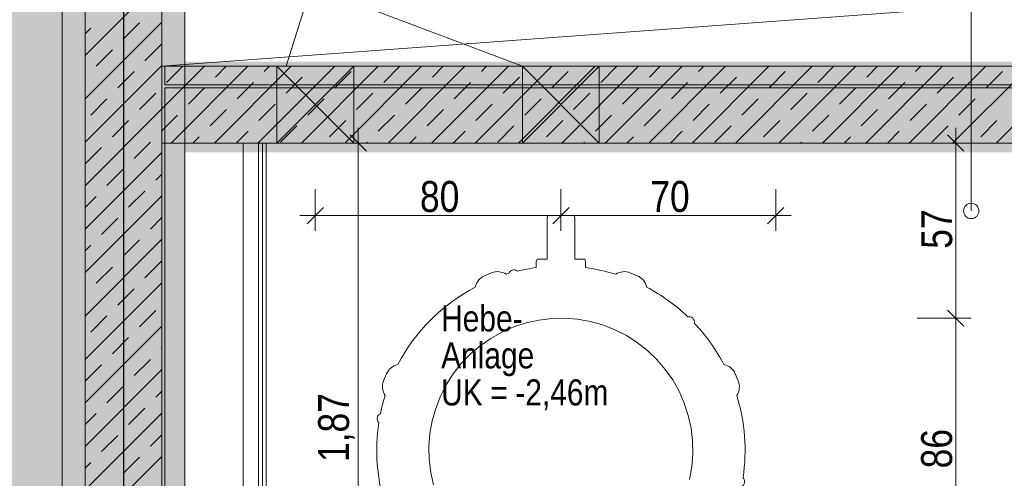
# Model space of a CAD drawing. Extents: x -620 to 300, y 62 to 1162.
# Tile 76 of 256: x -462 to -398, y 939 to 969. Entities that reach past the tile are written whole.
import ezdxf
from ezdxf.lldxf.tags import DXFTag

# ---------------------------------------------------------------- set-up
doc = ezdxf.new("R2010")
doc.units = 0
doc.layers.get('0').update_dxf_attribs({"lineweight": 13})
for name, color, linetype, lineweight, true_color in [('00 -Bauelemente -Dämmung innen', 7, 'Continuous', 9, 0xff7fe6), ('00 -Bauelemente -Gipskarton', 7, 'Continuous', 9, 0xff7fe6), ('30 -34 Innenwände- 1 tragend', 7, 'Continuous', 13, 0xdd0806), ('30 -34 Innenwände- 11 Durchbruch', 4, 'Continuous', 9, 0x00ffff), ('30 -34 Innenwände- 2 nichttragend', 7, 'Continuous', 18, 0xff7fe6), ('30 -35 Decken- 1 Konstruktion-Träger- Stahlbeton', 7, 'Continuous', 13, 0x33aa00), ('30 -35 Decken- 2.1 Treppen Innen 2D', 7, 'Continuous', 9, 0x599559), ('40 -41 Abwasser_Wasser_Gas- 1 Abwasser + sanitäre Anlagen', 7, 'Continuous', 9, 0xff6633), ('70 -72 Beschriftung- 1 Beschriftung allgemein', 7, 'Continuous', 9, 0xff6633), ('70 -75 Raumstempel-2 Verweislinie', 7, 'Continuous', 9, 0xff6600), ('70 -76 Bemaßung- 2 Allgemein', 9, 'Continuous', 5, 0x808080), ('E_Leerrohr_Detailnummer', 1, 'Continuous', 25, 0xff0000), ('iwb_Layout BA_Markierung', 7, 'Continuous', 9, 0xbadcdc), ('iwb_Schraffur_BW', 7, 'Continuous', 13, 0x7400e8), ('iwb_Schraffur_F90_feuerbestaendig', 1, 'Continuous', 13, 0xff0000), ('iwb_Schraffur_Unterzug', 7, 'Continuous', 5, 0xffffcc), ('iwb_Sichtbeton', 2, 'Continuous', 50, 0xffff00), ('iwb_Sichtbeton-Shading', 2, 'Continuous', 50, 0xffff00)]:
    doc.layers.add(name, color=color, linetype=linetype, lineweight=lineweight, true_color=true_color)
doc.layers.add('70 -71 Achsen- 1 Gebäudeachsen', color=7, linetype='STRICHPUNKT2-A06G94XR8I', lineweight=18)
doc.layers.add('Keine', color=7, linetype='Continuous', lineweight=9)
doc.styles.get("Standard").update_dxf_attribs({"font": 'ARIALN.TTF'})
tags = doc.linetypes.add('fein_strichliert-A06G94XS8I', pattern=[4, 1, -2, 1]).pattern_tags.tags
tags[8:9] = [DXFTag(74, 4), DXFTag(75, 0), DXFTag(340, '0'), DXFTag(46, 0.0), DXFTag(50, 0.0), DXFTag(44, 0.0), DXFTag(45, 0.0)]
tags[6:7] = [DXFTag(74, 4), DXFTag(75, 0), DXFTag(340, '0'), DXFTag(46, 0.0), DXFTag(50, 0.0), DXFTag(44, 0.0), DXFTag(45, 0.0)]
tags[4:5] = [DXFTag(74, 4), DXFTag(75, 0), DXFTag(340, '0'), DXFTag(46, 0.0), DXFTag(50, 0.0), DXFTag(44, 0.0), DXFTag(45, 0.0)]
tags = doc.linetypes.add('STRICHPUNKT2-A06G94XR8I', pattern=[12.7, 6.35, -3.175, 0, -3.175]).pattern_tags.tags
tags[10:11] = [DXFTag(74, 4), DXFTag(75, 0), DXFTag(340, '0'), DXFTag(46, 0.0), DXFTag(50, 0.0), DXFTag(44, 0.0), DXFTag(45, 0.0)]
tags[8:9] = [DXFTag(74, 4), DXFTag(75, 0), DXFTag(340, '0'), DXFTag(46, 0.0), DXFTag(50, 0.0), DXFTag(44, 0.0), DXFTag(45, 0.0)]
tags[6:7] = [DXFTag(74, 4), DXFTag(75, 0), DXFTag(340, '0'), DXFTag(46, 0.0), DXFTag(50, 0.0), DXFTag(44, 0.0), DXFTag(45, 0.0)]
tags[4:5] = [DXFTag(74, 4), DXFTag(75, 0), DXFTag(340, '0'), DXFTag(46, 0.0), DXFTag(50, 0.0), DXFTag(44, 0.0), DXFTag(45, 0.0)]

# ---------------------------------------------------------------- blocks, each defined once
blk = doc.blocks.new('Shading-A06G94VT8I', base_point=(-44.915, 989.453))
at = {"layer": 'iwb_Sichtbeton-Shading', "color": 51, "true_color": 0xffff7f}
for points in [[(-458.379, 995.453), (-457.779, 995.453), (-458.379, 838.453), (-457.779, 838.453)], [(-452.779, 838.453), (-453.379, 838.453), (-452.779, 995.453), (-453.379, 995.453)], [(-453.079, 965.303), (-453.079, 965.903), (-266.679, 965.303), (-266.679, 965.903)], [(-453.079, 960.003), (-453.079, 960.603), (-266.679, 960.003), (-266.679, 960.603)]]:
    blk.add_solid(points, dxfattribs=at)
blk = doc.blocks.new('Polygon-A06G94XJ8I')
at = {"color": 0, "linetype": 'ByBlock', "lineweight": -2, "ltscale": 0.13}
blk.add_solid([(-458.92, 86.609), (-538.631, 86.396), (-458.753, 1083.814), (-538.631, 1083.814)], dxfattribs=at)
blk = doc.blocks.new('Referenz-A06G94XT8I')
at = {"layer": '00 -Bauelemente -Dämmung innen', "color": 0, "linetype": 'Continuous', "lineweight": -2, "ltscale": 0.13}
for p, q in [((-447.78, 892.603), (-447.78, 960.603)), ((-446.78, 923.203), (-446.78, 960.603))]:
    blk.add_line(p, q, dxfattribs=at)
at = {"layer": '00 -Bauelemente -Gipskarton', "color": 0, "linetype": 'Continuous', "lineweight": -2, "ltscale": 0.13}
for p, q in [((-446.78, 923.203), (-446.78, 960.603)), ((-446.53, 923.203), (-446.53, 960.603)), ((-446.28, 923.203), (-446.28, 960.603))]:
    blk.add_line(p, q, dxfattribs=at)
at = {"layer": '30 -34 Innenwände- 1 tragend', "color": 0, "lineweight": -2}
for p, q in [((-458.08, 995.453), (-458.08, 838.453)), ((-453.08, 995.453), (-453.08, 838.453)), ((-458.08, 966.311), (-453.08, 971.311)), ((-458.08, 966.311), (-453.08, 971.311)), ((-458.08, 963.483), (-453.08, 968.483)), ((-458.08, 963.483), (-453.08, 968.483)), ((-458.08, 967.725), (-457.716, 968.089)), ((-458.08, 967.725), (-457.716, 968.089)), ((-455.594, 967.382), (-454.534, 968.443)), ((-455.594, 967.382), (-454.534, 968.443)), ((-454.18, 965.968), (-453.119, 967.028)), ((-454.18, 965.968), (-453.119, 967.028)), ((-457.362, 965.614), (-456.301, 966.675)), ((-457.362, 965.614), (-456.301, 966.675)), ((-458.08, 960.654), (-453.08, 965.654)), ((-458.08, 960.654), (-453.08, 965.654)), ((-266.68, 965.603), (-453.08, 965.603)), ((-453.08, 962.826), (-450.302, 965.603)), ((-453.08, 962.826), (-450.302, 965.603)), ((-452.766, 964.554), (-451.716, 965.603)), ((-452.766, 964.554), (-451.716, 965.603)), ((-452.474, 960.603), (-447.474, 965.603)), ((-452.474, 960.603), (-447.474, 965.603)), ((-449.645, 960.603), (-444.645, 965.603)), ((-449.645, 960.603), (-444.645, 965.603)), ((-449.584, 964.907), (-448.888, 965.603)), ((-449.584, 964.907), (-448.888, 965.603)), ((-446.817, 960.603), (-441.817, 965.603)), ((-446.817, 960.603), (-441.817, 965.603)), ((-446.402, 965.261), (-446.059, 965.603)), ((-446.402, 965.261), (-446.059, 965.603)), ((-443.988, 960.603), (-438.988, 965.603)), ((-443.988, 960.603), (-438.988, 965.603)), ((-441.16, 960.603), (-436.16, 965.603)), ((-441.16, 960.603), (-436.16, 965.603)), ((-438.624, 964.554), (-437.574, 965.603)), ((-438.624, 964.554), (-437.574, 965.603)), ((-438.331, 960.603), (-433.331, 965.603)), ((-438.331, 960.603), (-433.331, 965.603)), ((-435.503, 960.603), (-430.503, 965.603)), ((-435.503, 960.603), (-430.503, 965.603)), ((-435.442, 964.907), (-434.746, 965.603)), ((-435.442, 964.907), (-434.746, 965.603)), ((-432.675, 960.603), (-427.675, 965.603)), ((-432.675, 960.603), (-427.675, 965.603)), ((-432.26, 965.261), (-431.917, 965.603)), ((-432.26, 965.261), (-431.917, 965.603)), ((-429.846, 960.603), (-424.846, 965.603)), ((-429.846, 960.603), (-424.846, 965.603)), ((-427.018, 960.603), (-422.018, 965.603)), ((-427.018, 960.603), (-422.018, 965.603)), ((-424.482, 964.554), (-423.432, 965.603)), ((-424.482, 964.554), (-423.432, 965.603)), ((-424.189, 960.603), (-419.189, 965.603)), ((-424.189, 960.603), (-419.189, 965.603)), ((-421.361, 960.603), (-416.361, 965.603)), ((-421.361, 960.603), (-416.361, 965.603)), ((-421.3, 964.907), (-420.603, 965.603)), ((-421.3, 964.907), (-420.603, 965.603)), ((-418.532, 960.603), (-413.532, 965.603)), ((-418.532, 960.603), (-413.532, 965.603)), ((-418.118, 965.261), (-417.775, 965.603)), ((-418.118, 965.261), (-417.775, 965.603)), ((-415.704, 960.603), (-410.704, 965.603)), ((-415.704, 960.603), (-410.704, 965.603)), ((-412.876, 960.603), (-407.876, 965.603)), ((-412.876, 960.603), (-407.876, 965.603)), ((-410.339, 964.554), (-409.29, 965.603)), ((-410.339, 964.554), (-409.29, 965.603)), ((-410.047, 960.603), (-405.047, 965.603)), ((-410.047, 960.603), (-405.047, 965.603)), ((-407.219, 960.603), (-402.219, 965.603)), ((-407.219, 960.603), (-402.219, 965.603)), ((-407.158, 964.907), (-406.461, 965.603)), ((-407.158, 964.907), (-406.461, 965.603)), ((-404.39, 960.603), (-399.39, 965.603)), ((-404.39, 960.603), (-399.39, 965.603)), ((-403.976, 965.261), (-403.633, 965.603)), ((-403.976, 965.261), (-403.633, 965.603)), ((-401.562, 960.603), (-396.562, 965.603)), ((-401.562, 960.603), (-396.562, 965.603)), ((-398.733, 960.603), (-393.733, 965.603)), ((-398.733, 960.603), (-393.733, 965.603)), ((-458.08, 964.897), (-458.069, 964.907)), ((-458.08, 964.897), (-458.069, 964.907)), ((-455.948, 964.2), (-454.887, 965.261)), ((-455.948, 964.2), (-454.887, 965.261)), ((-444.988, 963.847), (-443.927, 964.907)), ((-444.988, 963.847), (-443.927, 964.907)), ((-441.806, 964.2), (-440.745, 965.261)), ((-441.806, 964.2), (-440.745, 965.261)), ((-430.846, 963.847), (-429.785, 964.907)), ((-430.846, 963.847), (-429.785, 964.907)), ((-427.664, 964.2), (-426.603, 965.261)), ((-427.664, 964.2), (-426.603, 965.261)), ((-416.703, 963.847), (-415.643, 964.907)), ((-416.703, 963.847), (-415.643, 964.907)), ((-413.521, 964.2), (-412.461, 965.261)), ((-413.521, 964.2), (-412.461, 965.261)), ((-402.561, 963.847), (-401.501, 964.907)), ((-402.561, 963.847), (-401.501, 964.907)), ((-399.379, 964.2), (-398.319, 965.261)), ((-399.379, 964.2), (-398.319, 965.261)), ((-451.352, 963.139), (-450.291, 964.2)), ((-451.352, 963.139), (-450.291, 964.2)), ((-448.17, 963.493), (-447.109, 964.554)), ((-448.17, 963.493), (-447.109, 964.554)), ((-437.21, 963.139), (-436.149, 964.2)), ((-437.21, 963.139), (-436.149, 964.2)), ((-434.028, 963.493), (-432.967, 964.554)), ((-434.028, 963.493), (-432.967, 964.554)), ((-423.067, 963.139), (-422.007, 964.2)), ((-423.067, 963.139), (-422.007, 964.2)), ((-419.885, 963.493), (-418.825, 964.554)), ((-419.885, 963.493), (-418.825, 964.554)), ((-408.925, 963.139), (-407.865, 964.2)), ((-408.925, 963.139), (-407.865, 964.2)), ((-405.743, 963.493), (-404.683, 964.554)), ((-405.743, 963.493), (-404.683, 964.554)), ((-457.716, 962.432), (-456.655, 963.493)), ((-457.716, 962.432), (-456.655, 963.493)), ((-454.534, 962.786), (-453.473, 963.847)), ((-454.534, 962.786), (-453.473, 963.847)), ((-443.574, 962.432), (-442.513, 963.493)), ((-443.574, 962.432), (-442.513, 963.493)), ((-440.392, 962.786), (-439.331, 963.847)), ((-440.392, 962.786), (-439.331, 963.847)), ((-429.431, 962.432), (-428.371, 963.493)), ((-429.431, 962.432), (-428.371, 963.493)), ((-426.249, 962.786), (-425.189, 963.847)), ((-426.249, 962.786), (-425.189, 963.847)), ((-415.289, 962.432), (-414.229, 963.493)), ((-415.289, 962.432), (-414.229, 963.493)), ((-412.107, 962.786), (-411.047, 963.847)), ((-412.107, 962.786), (-411.047, 963.847)), ((-401.147, 962.432), (-400.086, 963.493)), ((-401.147, 962.432), (-400.086, 963.493)), ((-446.755, 962.079), (-445.695, 963.139)), ((-446.755, 962.079), (-445.695, 963.139)), ((-432.613, 962.079), (-431.553, 963.139)), ((-432.613, 962.079), (-431.553, 963.139)), ((-418.471, 962.079), (-417.411, 963.139)), ((-418.471, 962.079), (-417.411, 963.139)), ((-404.329, 962.079), (-403.268, 963.139)), ((-404.329, 962.079), (-403.268, 963.139)), ((-458.08, 957.826), (-453.08, 962.826)), ((-458.08, 957.826), (-453.08, 962.826)), ((-453.08, 961.412), (-452.059, 962.432)), ((-453.08, 961.412), (-452.059, 962.432)), ((-449.937, 961.725), (-448.877, 962.786)), ((-449.937, 961.725), (-448.877, 962.786)), ((-438.977, 961.372), (-437.917, 962.432)), ((-438.977, 961.372), (-437.917, 962.432)), ((-435.795, 961.725), (-434.735, 962.786)), ((-435.795, 961.725), (-434.735, 962.786)), ((-424.835, 961.372), (-423.775, 962.432)), ((-424.835, 961.372), (-423.775, 962.432)), ((-421.653, 961.725), (-420.593, 962.786)), ((-421.653, 961.725), (-420.593, 962.786)), ((-410.693, 961.372), (-409.632, 962.432)), ((-410.693, 961.372), (-409.632, 962.432)), ((-407.511, 961.725), (-406.45, 962.786)), ((-407.511, 961.725), (-406.45, 962.786)), ((-456.301, 961.018), (-455.241, 962.079)), ((-456.301, 961.018), (-455.241, 962.079)), ((-445.341, 960.665), (-444.281, 961.725)), ((-445.341, 960.665), (-444.281, 961.725)), ((-442.159, 961.018), (-441.099, 962.079)), ((-442.159, 961.018), (-441.099, 962.079)), ((-431.199, 960.665), (-430.138, 961.725)), ((-431.199, 960.665), (-430.138, 961.725)), ((-428.017, 961.018), (-426.957, 962.079)), ((-428.017, 961.018), (-426.957, 962.079)), ((-417.057, 960.665), (-415.996, 961.725)), ((-417.057, 960.665), (-415.996, 961.725)), ((-413.875, 961.018), (-412.814, 962.079)), ((-413.875, 961.018), (-412.814, 962.079)), ((-402.915, 960.665), (-401.854, 961.725)), ((-402.915, 960.665), (-401.854, 961.725)), ((-399.733, 961.018), (-398.672, 962.079)), ((-399.733, 961.018), (-398.672, 962.079)), ((-453.119, 961.372), (-453.08, 961.412)), ((-453.119, 961.372), (-453.08, 961.412)), ((-451.059, 960.603), (-450.645, 961.018)), ((-451.059, 960.603), (-450.645, 961.018)), ((-448.231, 960.603), (-447.463, 961.372)), ((-448.231, 960.603), (-447.463, 961.372)), ((-436.917, 960.603), (-436.502, 961.018)), ((-436.917, 960.603), (-436.502, 961.018)), ((-434.089, 960.603), (-433.32, 961.372)), ((-434.089, 960.603), (-433.32, 961.372)), ((-422.775, 960.603), (-422.36, 961.018)), ((-422.775, 960.603), (-422.36, 961.018)), ((-419.947, 960.603), (-419.178, 961.372)), ((-419.947, 960.603), (-419.178, 961.372)), ((-408.633, 960.603), (-408.218, 961.018)), ((-408.633, 960.603), (-408.218, 961.018)), ((-405.804, 960.603), (-405.036, 961.372)), ((-405.804, 960.603), (-405.036, 961.372)), ((-458.069, 959.25), (-457.009, 960.311)), ((-458.069, 959.25), (-457.009, 960.311)), ((-454.887, 959.604), (-453.827, 960.665)), ((-454.887, 959.604), (-453.827, 960.665)), ((-266.68, 960.603), (-453.08, 960.603)), ((-439.746, 960.603), (-439.684, 960.665)), ((-439.746, 960.603), (-439.684, 960.665)), ((-425.603, 960.603), (-425.542, 960.665)), ((-425.603, 960.603), (-425.542, 960.665)), ((-411.461, 960.603), (-411.4, 960.665)), ((-411.461, 960.603), (-411.4, 960.665)), ((-458.08, 954.997), (-453.08, 959.997)), ((-458.08, 954.997), (-453.08, 959.997)), ((-456.655, 957.836), (-455.594, 958.897)), ((-456.655, 957.836), (-455.594, 958.897)), ((-453.473, 958.19), (-453.08, 958.583)), ((-453.473, 958.19), (-453.08, 958.583)), ((-458.08, 952.169), (-453.08, 957.169)), ((-458.08, 952.169), (-453.08, 957.169)), ((-458.08, 956.412), (-457.362, 957.129)), ((-458.08, 956.412), (-457.362, 957.129)), ((-455.241, 956.422), (-454.18, 957.483)), ((-455.241, 956.422), (-454.18, 957.483)), ((-457.009, 954.654), (-455.948, 955.715)), ((-457.009, 954.654), (-455.948, 955.715)), ((-453.827, 955.008), (-453.08, 955.755)), ((-453.827, 955.008), (-453.08, 955.755)), ((-458.08, 949.341), (-453.08, 954.341)), ((-458.08, 949.341), (-453.08, 954.341)), ((-458.08, 953.583), (-457.716, 953.947)), ((-458.08, 953.583), (-457.716, 953.947)), ((-455.594, 953.24), (-454.534, 954.301)), ((-455.594, 953.24), (-454.534, 954.301)), ((-454.18, 951.826), (-453.119, 952.886)), ((-454.18, 951.826), (-453.119, 952.886)), ((-457.362, 951.472), (-456.301, 952.533)), ((-457.362, 951.472), (-456.301, 952.533)), ((-458.08, 946.512), (-453.08, 951.512)), ((-458.08, 946.512), (-453.08, 951.512)), ((-458.08, 950.755), (-458.069, 950.765)), ((-458.08, 950.755), (-458.069, 950.765)), ((-455.948, 950.058), (-454.887, 951.119)), ((-455.948, 950.058), (-454.887, 951.119)), ((-454.534, 948.644), (-453.473, 949.704)), ((-454.534, 948.644), (-453.473, 949.704)), ((-457.716, 948.29), (-456.655, 949.351)), ((-457.716, 948.29), (-456.655, 949.351)), ((-458.08, 943.684), (-453.08, 948.684)), ((-458.08, 943.684), (-453.08, 948.684)), ((-456.301, 946.876), (-455.241, 947.937)), ((-456.301, 946.876), (-455.241, 947.937)), ((-453.119, 947.23), (-453.08, 947.269)), ((-453.119, 947.23), (-453.08, 947.269)), ((-454.887, 945.462), (-453.827, 946.522)), ((-454.887, 945.462), (-453.827, 946.522)), ((-458.08, 940.855), (-453.08, 945.855)), ((-458.08, 940.855), (-453.08, 945.855)), ((-458.069, 945.108), (-457.009, 946.169)), ((-458.069, 945.108), (-457.009, 946.169)), ((-456.655, 943.694), (-455.594, 944.755)), ((-456.655, 943.694), (-455.594, 944.755)), ((-453.473, 944.048), (-453.08, 944.441)), ((-453.473, 944.048), (-453.08, 944.441)), ((-458.08, 938.027), (-453.08, 943.027)), ((-458.08, 938.027), (-453.08, 943.027)), ((-458.08, 942.269), (-457.362, 942.987)), ((-458.08, 942.269), (-457.362, 942.987)), ((-455.241, 942.28), (-454.18, 943.34)), ((-455.241, 942.28), (-454.18, 943.34)), ((-457.009, 940.512), (-455.948, 941.573)), ((-457.009, 940.512), (-455.948, 941.573)), ((-453.827, 940.866), (-453.08, 941.613)), ((-453.827, 940.866), (-453.08, 941.613)), ((-458.08, 935.198), (-453.08, 940.198)), ((-458.08, 935.198), (-453.08, 940.198)), ((-458.08, 939.441), (-457.716, 939.805)), ((-458.08, 939.441), (-457.716, 939.805)), ((-455.594, 939.098), (-454.534, 940.158)), ((-455.594, 939.098), (-454.534, 940.158))]:
    blk.add_line(p, q, dxfattribs=at)
at = {"layer": '30 -34 Innenwände- 1 tragend', "color": 0, "linetype": 'Continuous', "lineweight": -2, "ltscale": 0.13}
for p, q in [((-458.08, 995.453), (-458.08, 838.453)), ((-453.08, 995.453), (-453.08, 965.603)), ((-266.68, 965.603), (-453.08, 965.603)), ((-447.78, 960.603), (-453.08, 960.603)), ((-453.08, 960.603), (-453.08, 892.603)), ((-283.68, 960.603), (-446.28, 960.603))]:
    blk.add_line(p, q, dxfattribs=at)
at = {"layer": '30 -34 Innenwände- 11 Durchbruch', "color": 0, "linetype": 'Continuous', "lineweight": -2, "ltscale": 0.13}
for p, q in [((-443.362, 970.809), (-444.98, 965.603)), ((-429.58, 965.603), (-443.362, 970.809)), ((-445.58, 960.603), (-445.58, 965.603)), ((-445.58, 965.603), (-440.58, 960.603)), ((-440.58, 965.603), (-445.58, 960.603)), ((-445.58, 965.603), (-440.58, 965.603)), ((-440.58, 965.603), (-445.58, 960.603)), ((-440.58, 960.603), (-445.58, 965.603)), ((-440.58, 960.603), (-440.58, 965.603)), ((-429.58, 960.603), (-429.58, 965.603)), ((-429.58, 965.603), (-424.58, 960.603)), ((-424.58, 965.603), (-429.58, 960.603)), ((-429.58, 965.603), (-424.58, 965.603)), ((-424.58, 965.603), (-429.58, 960.603)), ((-424.58, 960.603), (-429.58, 965.603)), ((-424.58, 960.603), (-424.58, 965.603)), ((-445.58, 960.603), (-440.58, 960.603)), ((-429.58, 960.603), (-424.58, 960.603))]:
    blk.add_line(p, q, dxfattribs=at)
at = {"layer": '30 -34 Innenwände- 11 Durchbruch', "color": 0, "lineweight": -2}
for points in [[(-445.58, 960.603), (-445.58, 965.603), (-443.08, 963.103)], [(-440.58, 960.603), (-443.08, 963.103), (-440.58, 965.603)], [(-429.58, 960.603), (-429.58, 965.603), (-427.08, 963.103)], [(-424.58, 960.603), (-427.08, 963.103), (-424.58, 965.603)]]:
    blk.add_solid(points, dxfattribs=at)
at = {"layer": '30 -34 Innenwände- 2 nichttragend', "color": 0, "linetype": 'Continuous', "lineweight": -2, "ltscale": 0.13}
for p, q in [((-447.78, 892.603), (-447.78, 960.603)), ((-446.28, 923.203), (-446.28, 960.603))]:
    blk.add_line(p, q, dxfattribs=at)
at = {"layer": '30 -35 Decken- 1 Konstruktion-Träger- Stahlbeton', "color": 0, "lineweight": -2}
for p, q in [((-459.58, 778.453), (-459.58, 995.453)), ((-451.58, 778.453), (-451.58, 995.453))]:
    blk.add_line(p, q, dxfattribs=at)
at = {"layer": '30 -35 Decken- 2.1 Treppen Innen 2D', "color": 0, "linetype": 'fein_strichliert-A06G94XS8I', "lineweight": -2, "ltscale": 0.13}
for p, q in [((-452.88, 965.603), (-45.78, 965.603)), ((-452.88, 964.403), (-452.88, 965.603)), ((-45.78, 964.403), (-452.88, 964.403)), ((-452.88, 964.203), (-45.78, 964.203)), ((-452.88, 919.653), (-452.88, 964.203))]:
    blk.add_line(p, q, dxfattribs=at)
at = {"layer": '40 -41 Abwasser_Wasser_Gas- 1 Abwasser + sanitäre Anlagen', "color": 0, "linetype": 'Continuous', "lineweight": -2, "ltscale": 0.13}
for p, q in [((-427.942, 955.883), (-427.98, 955.743)), ((-426.217, 955.883), (-427.942, 955.883)), ((-426.18, 955.743), (-426.217, 955.883)), ((-427.98, 955.743), (-427.98, 953.035)), ((-426.18, 953.035), (-426.18, 955.743)), ((-428.629, 953.035), (-428.683, 952.887)), ((-428.683, 952.887), (-428.683, 952.495)), ((-427.98, 953.035), (-428.629, 953.035)), ((-425.531, 953.035), (-426.18, 953.035)), ((-425.477, 952.887), (-425.531, 953.035)), ((-425.476, 952.495), (-425.477, 952.887)), ((-431.593, 952.156), (-432.057, 951.963)), ((-430.488, 952.108), (-430.649, 952.059)), ((-430.465, 952.115), (-430.488, 952.108)), ((-422.102, 951.963), (-422.567, 952.156)), ((-430.146, 948.638), (-429.344, 948.9)), ((-429.344, 948.9), (-428.52, 949.082)), ((-428.52, 949.082), (-427.682, 949.182)), ((-427.682, 949.182), (-426.838, 949.2)), ((-426.838, 949.2), (-425.997, 949.135)), ((-425.997, 949.135), (-425.166, 948.988)), ((-425.166, 948.988), (-424.353, 948.76)), ((-424.353, 948.76), (-423.567, 948.453)), ((-431.655, 947.885), (-430.919, 948.299)), ((-430.919, 948.299), (-430.146, 948.638)), ((-423.567, 948.453), (-422.814, 948.071)), ((-432.347, 947.402), (-431.655, 947.885)), ((-422.814, 948.071), (-422.103, 947.617)), ((-422.103, 947.617), (-421.439, 947.095)), ((-433.572, 946.244), (-432.988, 946.853)), ((-432.988, 946.853), (-432.347, 947.402)), ((-421.439, 947.095), (-420.83, 946.511)), ((-434.093, 945.58), (-433.572, 946.244)), ((-420.83, 946.511), (-420.281, 945.87)), ((-438.439, 945.581), (-438.632, 945.116)), ((-434.547, 944.869), (-434.093, 945.58)), ((-420.281, 945.87), (-419.798, 945.179)), ((-415.527, 945.116), (-415.72, 945.581)), ((-419.798, 945.179), (-419.384, 944.443)), ((-434.929, 944.116), (-434.547, 944.869)), ((-419.384, 944.443), (-419.045, 943.67)), ((-435.236, 943.33), (-434.929, 944.116)), ((-419.045, 943.67), (-418.783, 942.868)), ((-435.464, 942.517), (-435.236, 943.33)), ((-435.611, 941.686), (-435.464, 942.517)), ((-418.783, 942.868), (-418.601, 942.044)), ((-435.676, 940.845), (-435.611, 941.686)), ((-418.601, 942.044), (-418.501, 941.206)), ((-418.501, 941.206), (-418.483, 940.362)), ((-435.658, 940.001), (-435.676, 940.845)), ((-435.558, 939.163), (-435.658, 940.001)), ((-418.483, 940.362), (-418.548, 939.52)), ((-435.376, 938.339), (-435.558, 939.163)), ((-418.548, 939.52), (-418.695, 938.689))]:
    blk.add_line(p, q, dxfattribs=at)
for centre, major_axis, end_param in [((-431.674, 951.039), (-0.383, 0.924), 0.988695), ((-431.21, 951.232), (0.561, 0.828), 0.988695), ((-430.134, 952.001), (0.23, 0.264), 1.95573), ((-427.08, 940.603), (-1.603, 11.891), 0.103574), ((-427.08, 940.603), (3.569, 11.456), 0.167977), ((-422.949, 951.232), (0.383, 0.924), 0.988695), ((-422.485, 951.039), (0.982, 0.188), 0.988695), ((-427.08, 940.603), (-5.577, 10.624), 0.604021), ((-427.08, 940.603), (8.277, 8.687), 0.277818), ((-418.736, 948.947), (0.344, -0.067), 1.95573), ((-427.08, 940.603), (10.624, 5.577), 0.277818), ((-437.516, 945.198), (-0.188, 0.982), 0.988695), ((-416.644, 945.198), (0.924, 0.383), 0.988695), ((-437.708, 944.734), (-0.924, 0.383), 0.988695), ((-416.451, 944.734), (0.828, -0.561), 0.988695), ((-427.08, 940.603), (-11.456, 3.569), 0.103285), ((-427.08, 940.603), (11.864, -1.797), 0.452351), ((-438.7, 942.652), (-0.142, 0.32), 1.95573), ((-427.08, 940.603), (-11.864, 1.797), 0.452351), ((-415.459, 938.554), (0.142, -0.32), 1.95573)]:
    blk.add_ellipse(centre, major_axis=major_axis, ratio=1, start_param=0, end_param=end_param, dxfattribs=at)
at = {"layer": '70 -71 Achsen- 1 Gebäudeachsen', "color": 0, "linetype": 'STRICHPUNKT2-A06G94XR8I', "lineweight": -2, "ltscale": 0.13}
blk.add_line((-455.58, 1084.393), (-455.58, 84.953), dxfattribs=at)
at = {"layer": '70 -75 Raumstempel-2 Verweislinie', "color": 0, "linetype": 'Continuous', "lineweight": -2, "ltscale": 0.13}
blk.add_line((-400.347, 1104.393), (-400.347, 956.185), dxfattribs=at)
at = {"layer": '70 -75 Raumstempel-2 Verweislinie', "color": 0, "linetype": 'ByBlock', "lineweight": -2, "ltscale": 0.13}
blk.add_circle((-400.347, 956.185), 0.5, dxfattribs=at)
at = {"layer": '70 -76 Bemaßung- 2 Allgemein', "color": 0, "linetype": 'Continuous', "lineweight": -2, "ltscale": 0.13}
for p, q in [((-440.28, 961.603), (-440.28, 959.543)), ((-401.36, 961.603), (-401.36, 959.543)), ((-440.81, 961.134), (-439.749, 960.073)), ((-401.89, 961.134), (-400.829, 960.073)), ((-442.78, 960.603), (-439.28, 960.603)), ((-403.86, 960.603), (-400.36, 960.603)), ((-440.28, 924.264), (-440.28, 959.543)), ((-401.36, 950.264), (-401.36, 959.543)), ((-443.08, 957.603), (-443.08, 954.883)), ((-427.08, 957.603), (-427.08, 954.883)), ((-427.08, 957.603), (-427.08, 954.883)), ((-413.08, 957.603), (-413.08, 954.883)), ((-444.08, 955.883), (-442.019, 955.883)), ((-443.61, 955.353), (-442.549, 956.414)), ((-428.14, 955.883), (-442.019, 955.883)), ((-426.08, 955.883), (-428.14, 955.883)), ((-428.08, 955.883), (-426.019, 955.883)), ((-427.61, 955.353), (-426.549, 956.414)), ((-426.549, 956.414), (-427.61, 955.353)), ((-414.14, 955.883), (-426.019, 955.883)), ((-412.08, 955.883), (-414.14, 955.883)), ((-412.549, 956.414), (-413.61, 955.353)), ((-401.36, 948.203), (-401.36, 950.264)), ((-401.36, 950.203), (-401.36, 948.143)), ((-400.829, 948.673), (-401.89, 949.734)), ((-401.89, 949.734), (-400.829, 948.673)), ((-403.86, 949.203), (-400.36, 949.203)), ((-403.86, 949.203), (-400.36, 949.203)), ((-401.36, 933.064), (-401.36, 948.143))]:
    blk.add_line(p, q, dxfattribs=at)
at = {"layer": 'Keine', "color": 0, "linetype": 'fein_strichliert-A06G94XS8I', "lineweight": -2, "ltscale": 0.13}
blk.add_line((-453.08, 965.603), (-45.58, 995.453), dxfattribs=at)
at = {"layer": '70 -72 Beschriftung- 1 Beschriftung allgemein', "color": 0, "linetype": 'Continuous', "lineweight": -2, "ltscale": 0.13, "char_height": 1.7, "attachment_point": 1}
for s, insert in [('{\\fArial Narrow;Hebe-}', (-434.882, 950.039)), ('{\\fArial Narrow;Anlage}', (-434.882, 947.631)), ('{\\fArial Narrow;UK}', (-434.882, 945.219)), ('{\\fArial Narrow;-2,46m}', (-430.047, 945.219)), ('{\\fArial Narrow;=}', (-431.681, 945.219))]:
    blk.add_mtext(s, dxfattribs=dict(at, insert=insert))
at = {"layer": '70 -76 Bemaßung- 2 Allgemein', "color": 0, "linetype": 'Continuous', "lineweight": -2, "ltscale": 0.13, "char_height": 2.01377, "attachment_point": 1}
for s, insert in [('{\\fArial Narrow;80}', (-436.262, 958.134)), ('{\\fArial Narrow;70}', (-421.256, 958.134))]:
    blk.add_mtext(s, dxfattribs=dict(at, insert=insert))
at = {"layer": '70 -76 Bemaßung- 2 Allgemein', "color": 0, "linetype": 'Continuous', "lineweight": -2, "ltscale": 0.13, "char_height": 2.01377, "attachment_point": 1, "rotation": 90}
for s, insert in [('{\\fArial Narrow;57}', (-403.607, 953.721)), ('{\\fArial Narrow;1,87}', (-442.895, 939.835)), ('{\\fArial Narrow;86}', (-403.611, 939.421))]:
    blk.add_mtext(s, dxfattribs=dict(at, insert=insert))
blk = doc.blocks.new('Referenz-A06G94XV8I')
at = {"layer": 'iwb_Schraffur_BW', "linetype": 'Continuous', "ltscale": 0.13}
blk.add_solid([(-458.079, 830.453), (-458.079, 1003.953), (-453.079, 830.453), (-453.079, 1003.953)], dxfattribs=at)
at = {"layer": 'iwb_Schraffur_F90_feuerbestaendig', "linetype": 'Continuous', "ltscale": 0.13}
blk.add_solid([(-266.999, 960.591), (-453.079, 960.591), (-266.999, 965.603), (-453.079, 965.603)], dxfattribs=at)
at = {"layer": 'iwb_Schraffur_Unterzug', "linetype": 'Continuous', "ltscale": 0.13}
blk.add_solid([(-459.579, 838.455), (-459.579, 995.453), (-451.579, 838.455), (-451.579, 995.453)], dxfattribs=at)
at = {"layer": 'iwb_Sichtbeton', "linetype": 'Continuous', "ltscale": 0.5}
for points in [[(-458.379, 995.453), (-457.779, 995.453), (-458.379, 838.453), (-457.779, 838.453)], [(-452.779, 838.453), (-453.379, 838.453), (-452.779, 995.453), (-453.379, 995.453)], [(-453.079, 965.303), (-453.079, 965.903), (-266.679, 965.303), (-266.679, 965.903)], [(-453.079, 960.003), (-453.079, 960.603), (-266.679, 960.003), (-266.679, 960.603)]]:
    blk.add_solid(points, dxfattribs=at)
blk = doc.blocks.new('Polygon-A06G94YD8I')
at = {"color": 0, "linetype": 'ByBlock', "lineweight": -2, "ltscale": 0.25}
blk.add_line((-455.579, 998.422), (-455.579, 867.836), dxfattribs=at)

msp = doc.modelspace()

# ---------------------------------------------------------------- block references
at = {"color": 8, "lineweight": 13, "ltscale": 0.13, "true_color": 0x808080}
msp.add_blockref('Referenz-A06G94XT8I', (0, 0), dxfattribs=at)
at = {"color": 8, "lineweight": 25, "ltscale": 0.25, "true_color": 0x808080}
msp.add_blockref('Referenz-A06G94XV8I', (0, 0), dxfattribs=at)
msp.add_blockref('Shading-A06G94VT8I', (-44.915, 989.453))
at = {"layer": 'E_Leerrohr_Detailnummer', "ltscale": 0.25}
msp.add_blockref('Polygon-A06G94YD8I', (0, 0), dxfattribs=at)
at = {"layer": 'iwb_Layout BA_Markierung', "ltscale": 0.13}
msp.add_blockref('Polygon-A06G94XJ8I', (0, 0), dxfattribs=at)

doc.saveas('drawing.dxf')
